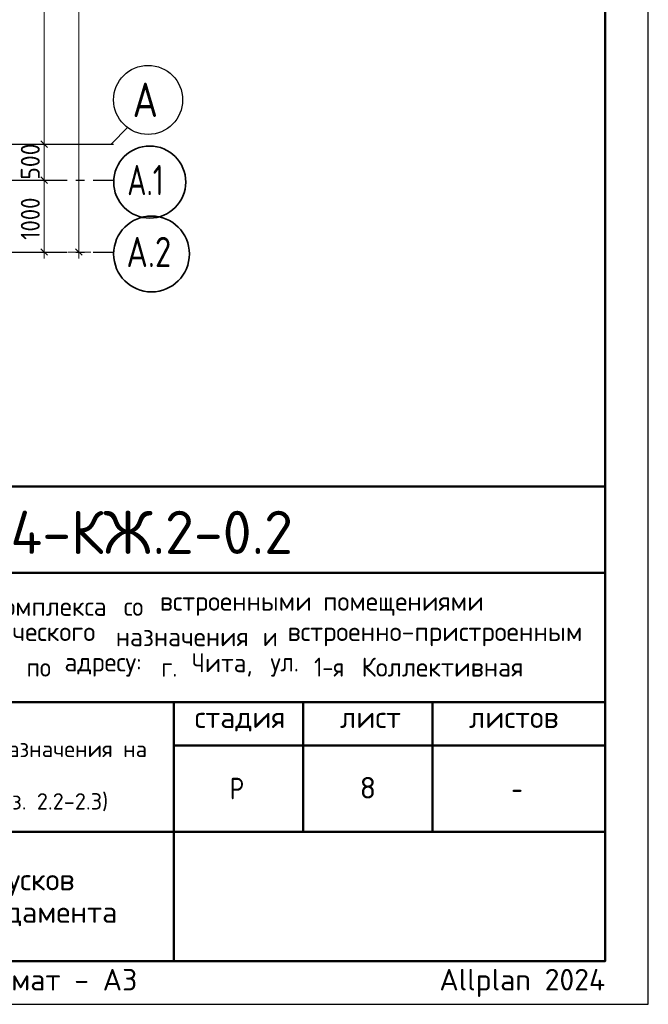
# Model space of a CAD drawing. Header units: millimetres. Extents: x 0 to 50400, y 0 to 35640.
# Tile 8 of 13: x 41657 to 50400, y 0 to 13693. Entities that reach past the tile are written whole.
import ezdxf

# ---------------------------------------------------------------- set-up
doc = ezdxf.new("R2010")
doc.units = ezdxf.units.MM
doc.linetypes.add('______5', pattern=[1320, 960, -120, 120, -120])
for name, color, linetype, lineweight in [('Standard', 7, 'Continuous', 25), ('Надписи', 7, 'Continuous', 25), ('Размерная линия_ общее', 7, 'Continuous', 13)]:
    doc.layers.add(name, color=color, linetype=linetype, lineweight=lineweight)
doc.layers.add('Оси', color=7, linetype='______5', lineweight=13, true_color=0x656565)
doc.styles.add('ISOCPEUR', font='txt')

msp = doc.modelspace()

# ---------------------------------------------------------------- linework, layer by layer
at = {"layer": 'Standard', "color": 7, "linetype": 'Continuous', "lineweight": 50, "transparency": 33554687}
for p, q in [((27600, 7200), (49800, 7200)), ((35400, 6000), (49800, 6000)), ((35400, 4200), (49800, 4200)), ((43800, 2400), (43800, 4200)), ((45600, 2400), (45600, 4200)), ((47400, 2400), (47400, 4200)), ((43800, 3600), (49800, 3600)), ((35400, 2400), (49800, 2400)), ((43800, 600), (43800, 2400)), ((43800, 600), (43800, 2400))]:
    msp.add_line(p, q, dxfattribs=at)
at = {"layer": 'Standard', "color": 7, "linetype": 'Continuous', "lineweight": 25, "transparency": 33554687}
for p, q in [((49800, 600), (49800, 7200)), ((27600, 600), (49800, 600)), ((27600, 600), (49800, 600)), ((27600, 600), (49800, 600))]:
    msp.add_line(p, q, dxfattribs=at)
msp.add_lwpolyline([(0, 0), (50400, 0), (50400, 35640), (0, 35640), (0, 0)], close=True, dxfattribs=at)
at = {"layer": 'Standard', "color": 7, "linetype": 'Continuous', "lineweight": 50, "transparency": 33554687}
msp.add_lwpolyline([(2400, 35040), (49800, 35040), (49800, 600), (2400, 600), (2400, 35040)], close=True, dxfattribs=at)
at = {"layer": 'Оси', "color": 8, "linetype": '______5', "lineweight": -3, "transparency": 33554687}
for p, q in [((8359, 11962), (42964, 11962)), ((8359, 11462), (42964, 11462)), ((8359, 10462), (42964, 10462))]:
    msp.add_line(p, q, dxfattribs=at)
at = {"layer": 'Оси', "color": 7, "linetype": 'Continuous', "lineweight": 25, "transparency": 33554687}
msp.add_lwpolyline([(40928, 11962), (42928, 11962), (43163, 12197)], dxfattribs=at)
msp.add_circle((43443, 12578), 480, dxfattribs=at)
at = {"layer": 'Оси', "color": 7, "linetype": 'Continuous', "lineweight": 35, "transparency": 33554687}
for centre, radius in [((43466, 11435), 501), ((43491, 10435), 527)]:
    msp.add_circle(centre, radius, dxfattribs=at)
at = {"layer": 'Размерная линия_ общее', "color": 7, "linetype": 'Continuous', "lineweight": 13, "transparency": 33554687}
for p, q in [((41997, 11962), (41997, 16862)), ((41997, 11962), (41847, 11962)), ((41997, 11962), (42147, 11962)), ((41997, 11462), (41997, 11962)), ((41997, 11462), (41847, 11462)), ((41997, 11462), (42147, 11462)), ((41997, 10462), (41847, 10462)), ((41997, 10462), (42147, 10462)), ((41997, 10462), (41997, 10372)), ((42480, 10462), (42330, 10462)), ((42480, 10462), (42630, 10462)), ((42480, 10462), (42648, 10462)), ((42480, 10462), (42480, 10372))]:
    msp.add_line(p, q, dxfattribs=at)
at = {"layer": 'Размерная линия_ общее', "color": 7, "linetype": 'Continuous', "lineweight": 25, "transparency": 33554687}
for p, q in [((42042, 11917), (41952, 12007)), ((42042, 11417), (41952, 11507)), ((42042, 10417), (41952, 10507)), ((42525, 10417), (42435, 10507))]:
    msp.add_line(p, q, dxfattribs=at)
at = {"layer": 'Размерная линия_ общее', "color": 7, "linetype": 'Continuous', "lineweight": 13, "transparency": 33554687}
for points in [[(42480, 10462), (42480, 20945), (42480, 20945), (42480, 32362)], [(41997, 10462), (41997, 10640), (41997, 10640), (41997, 11462)]]:
    msp.add_lwpolyline(points, dxfattribs=at)

# ---------------------------------------------------------------- texts
at = {"layer": 'Standard', "color": 7, "linetype": 'Continuous', "lineweight": 50, "transparency": 33554687, "insert": (39882, 6262), "char_height": 600, "width": 6049.91, "attachment_point": 7, "style": 'ISOCPEUR'}
msp.add_mtext('\\W0.98;24-04-КЖ.2-0.2', dxfattribs=at)
at = {"layer": 'Standard', "color": 7, "linetype": 'Continuous', "lineweight": 25, "transparency": 33554687, "attachment_point": 7, "style": 'ISOCPEUR'}
for s, insert, char_height, width in [('\\W0.97;комплекса ', (41257, 5402), 264, 1975.29), ('\\W0.90;со ', (43105, 5402), 264, 620.97), ('\\W0.98;встроенными ', (43607, 5402), 264, 2398.16), ('\\W0.98;помещениями', (45877, 5402), 264, 2292.21), ('\\W0.98;коммерческого ', (40406, 4980), 264, 2714.91), ('\\W0.97;назначения ', (42993, 4980), 264, 2173.24), ('\\W0.87;и ', (45039, 4980), 264, 457.46), ('\\W0.99;встроенно-пристроенным', (45382, 4980), 264, 4298.92), ('\\W0.95;Чита, ', (44049, 4557), 264, 1221.07), ('\\W0.86;1-я ', (45752, 4557), 264, 773.52), ('\\W0.98;Коллективная', (46412, 4557), 264, 2450.61), ('\\W0.98;учреждением ', (39482, 4557), 264, 2397.9), ('\\W0.91;по ', (41752, 4557), 264, 647.69), ('\\W0.96;адресу: ', (42280, 4557), 264, 1472.67), ('\\W0.89;г. ', (43627, 4557), 264, 539.49), ('\\W0.92;ул. ', (45145, 4557), 264, 728.23), ('\\W0.99;стадия    лист     листов', (44091, 3795), 300, 5247.11), ('\\W0.80;Р', (44580, 2850), 300, 359.84), ('\\W0.78;-', (48495, 2850), 300, 326.39)]:
    msp.add_mtext(s, dxfattribs=dict(at, insert=insert, char_height=char_height, width=width))
at = {"layer": 'Standard', "color": 7, "linetype": 'Continuous', "lineweight": 18, "transparency": 33554687, "char_height": 228, "attachment_point": 7, "style": 'ISOCPEUR'}
for s, insert, width in [('\\W0.99;общественно-делового и коммерческого назначения на', (35570, 3376), 8168.16), ('\\W0.99;поликлиническим учреждением (поз. 2.2-2.3)', (36459, 2646), 6390.3)]:
    msp.add_mtext(s, dxfattribs=dict(at, insert=insert, width=width))
at = {"layer": 'Standard', "color": 7, "linetype": 'Continuous', "lineweight": 25, "transparency": 33554687, "insert": (39600, 1885), "char_height": 300, "width": 6875.25, "attachment_point": 2, "line_spacing_factor": 0.903614}
msp.add_mtext('\\A1;{\\fISOCPEUR|i0|b0;\\H300.000000;\\W1.000000;\\C7;Схема расположения выпусков}\\P{\\fISOCPEUR|i0|b0;\\H300.000000;\\W1.000000;\\C7;из конструкции плиты фундамента}\\P', dxfattribs=at)
at = {"layer": 'Standard', "color": 8, "linetype": 'Continuous', "lineweight": 13, "transparency": 33554687, "insert": (49800, 297), "char_height": 300, "width": 14099.36, "attachment_point": 6, "style": 'ISOCPEUR'}
msp.add_mtext('\\A1;{\\fISOCPEUR|i0|b0;\\H300.000000;\\W1.000000;\\C8;Копировал                  формат - А3                      Allplan 2024}\\P', dxfattribs=at)
at = {"layer": 'Надписи', "color": 7, "linetype": 'Continuous', "lineweight": 13, "transparency": 33554687, "insert": (46500, 3012), "char_height": 300, "width": 326.67, "attachment_point": 5, "style": 'ISOCPEUR'}
msp.add_mtext('\\A1;{\\fISOCPEUR|i0|b0;\\H300.000000;\\W1.000000;\\C7;8}\\P', dxfattribs=at)
at = {"layer": 'Оси', "color": 7, "linetype": 'Continuous', "lineweight": 35, "transparency": 33554687, "attachment_point": 7, "style": 'ISOCPEUR'}
for s, insert, char_height, width in [('\\W0.82;А', (43227, 12338), 480, 628.23), ('\\W0.71;А.1', (43153, 11252), 420, 773.24), ('\\W0.79;А.2', (43142, 10252), 420, 864)]:
    msp.add_mtext(s, dxfattribs=dict(at, insert=insert, char_height=char_height, width=width))
at = {"layer": 'Размерная линия_ общее', "color": 7, "linetype": 'Continuous', "lineweight": 25, "transparency": 33554687, "char_height": 264, "attachment_point": 7, "rotation": 90, "style": 'ISOCPEUR'}
for s, insert, width in [('\\W0.91;500', (41937, 11467), 674.39), ('\\W0.87;1000', (41937, 10632), 800.28)]:
    msp.add_mtext(s, dxfattribs=dict(at, insert=insert, width=width))

doc.saveas('drawing.dxf')
